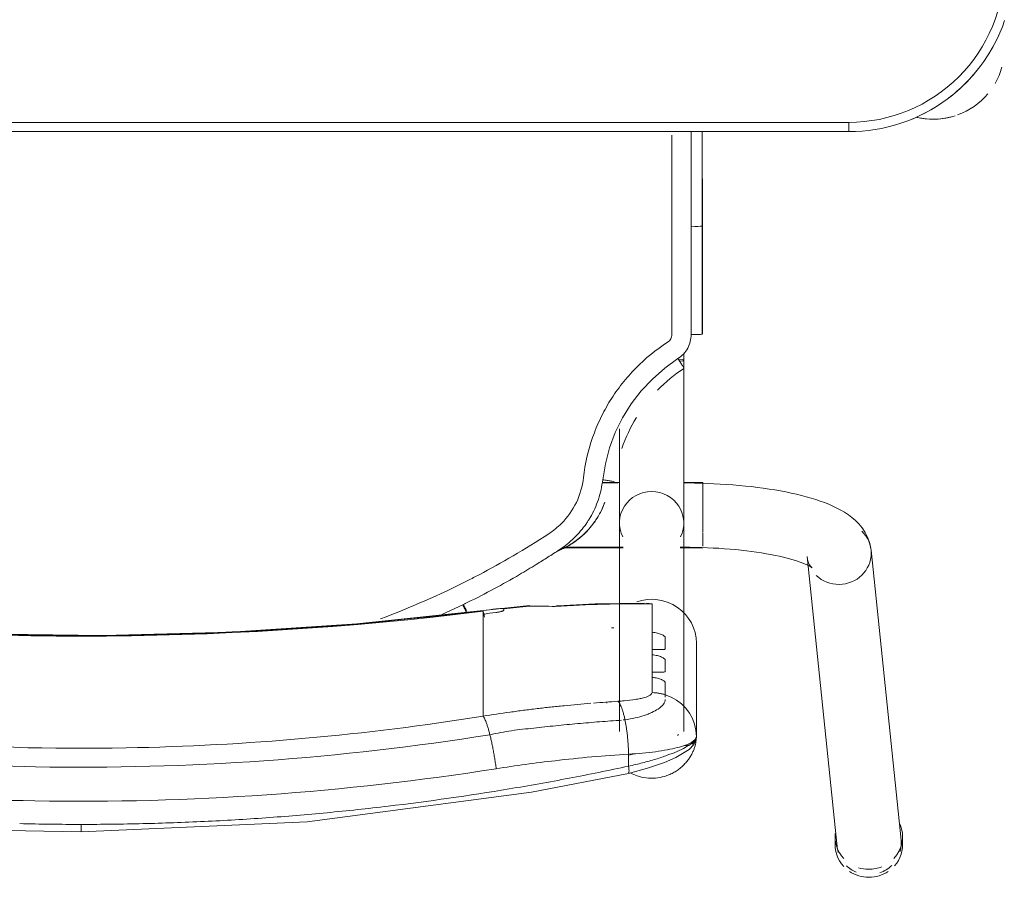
# Model space of a CAD drawing. Header units: metres. Extents: x 1.7 to 42.3, y -72.9 to -47.6.
# Tile 84 of 216: x 8.741 to 9.058, y -62.363 to -62.086. Entities that reach past the tile are written whole.
import ezdxf

# ---------------------------------------------------------------- set-up
doc = ezdxf.new("R2010")
doc.units = ezdxf.units.M
doc.layers.add('I-FURN', color=7, linetype='Continuous', lineweight=18)

# ---------------------------------------------------------------- blocks, each defined once
blk = doc.blocks.new('ConjuntoParaAlunoTamanho6 - CJA06_ConjuntoParaAlunoTamanho6-V24-2PAV - FRIGORÍFICA')
at = {"layer": 'I-FURN', "color": 253, "true_color": 0xaaaaaa}
for p, q in [((-0.2335379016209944, 0.2018170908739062), (-0.2432124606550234, 0.295256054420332)), ((-0.2643023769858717, 0.2945585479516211), (-0.2643023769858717, 0.2919703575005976)), ((-0.2638023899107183, 0.2931241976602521), (-0.2541278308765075, 0.1996852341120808)), ((-0.2425404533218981, 0.2919703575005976), (-0.2425404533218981, 0.2945585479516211)), ((-0.1978999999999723, 0.2596939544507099), (-0.1978999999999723, 0.2296403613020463)), ((-0.1938499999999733, 0.2581242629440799), (-0.1938499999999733, 0.190968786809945)), ((-0.1920690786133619, 0.2589589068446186), (-0.1920240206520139, 0.25905561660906)), ((-0.1920240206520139, 0.25905561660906), (-0.1919206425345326, 0.259485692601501)), ((-0.1731499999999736, 0.190968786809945), (-0.1731499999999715, 0.2581242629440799)), ((-0.1973389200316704, 0.2558006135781), (-0.1966477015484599, 0.2539495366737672)), ((-0.1966476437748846, 0.2539494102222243), (-0.1956994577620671, 0.2522107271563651)), ((-0.1749254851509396, 0.2543538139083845), (-0.174369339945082, 0.2544094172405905)), ((-0.1956994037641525, 0.2522106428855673), (-0.1945122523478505, 0.2506185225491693)), ((-0.1292314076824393, 0.2438022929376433), (-0.1292314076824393, 0.253173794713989)), ((-0.1690999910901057, 0.2489524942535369), (-0.1690999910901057, 0.2486382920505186)), ((-0.1292314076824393, 0.2421389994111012), (-0.1292314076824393, 0.2438022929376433)), ((-0.1292314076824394, 0.2421389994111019), (-0.1292314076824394, 0.2365253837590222)), ((-0.1836599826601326, 0.2407252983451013), (-0.1836599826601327, 0.2390378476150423)), ((-0.1292314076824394, 0.2365253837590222), (-0.1292314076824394, 0.2348620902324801)), ((-0.1292314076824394, 0.2348620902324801), (-0.1292314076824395, 0.2292484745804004)), ((-0.1836599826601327, 0.2334483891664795), (-0.1836599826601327, 0.2317609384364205)), ((-0.1292314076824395, 0.2292484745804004), (-0.1292314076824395, 0.2275851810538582)), ((-0.1836599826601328, 0.2261714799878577), (-0.1836599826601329, 0.2170112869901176)), ((-0.1292314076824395, 0.2275851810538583), (-0.1292314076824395, 0.2219715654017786)), ((-0.1292314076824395, 0.2219715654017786), (-0.1292314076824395, 0.2203082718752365)), ((-0.1441419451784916, 0.2175731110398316), (-0.1292586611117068, 0.2191524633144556)), ((-0.1159764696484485, 0.2204774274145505), (-0.1226984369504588, 0.2173238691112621)), ((-0.1836599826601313, 0.2170112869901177), (-0.1818018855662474, 0.2167931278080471)), ((-0.1927135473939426, 0.1989367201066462), (-0.1999999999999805, 0.1989367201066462)), ((-0.199999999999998, 0.1984449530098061), (-0.199999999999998, 0.1941086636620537)), ((-0.1927106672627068, 0.1987867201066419), (-0.1938499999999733, 0.1987867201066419)), ((-0.1938499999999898, 0.1987867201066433), (-0.1938499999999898, 0.1984502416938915)), ((-0.1938499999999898, 0.1984502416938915), (-0.1938499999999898, 0.1976441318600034)), ((-0.1549429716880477, 0.1987867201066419), (-0.1742893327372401, 0.1987867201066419)), ((-0.1547360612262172, 0.1989367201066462), (-0.1742864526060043, 0.1989367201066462)), ((-0.199999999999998, 0.1939272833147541), (-0.1999999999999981, 0.1857513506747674)), ((-0.1938499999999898, 0.1936664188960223), (-0.1938499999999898, 0.1916047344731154)), ((-0.1999999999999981, 0.1857279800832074), (-0.1999999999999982, 0.179219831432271)), ((-0.1938499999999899, 0.1868796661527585), (-0.1938499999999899, 0.185819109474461)), ((-0.1938499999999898, 0.1837745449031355), (-0.1938499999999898, 0.1858191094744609)), ((-0.1938499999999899, 0.1780867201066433), (-0.1938499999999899, 0.1806828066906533)), ((-0.1999999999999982, 0.179158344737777), (-0.1999999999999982, 0.1779367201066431)), ((-0.1999999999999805, 0.1779367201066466), (-0.1937679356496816, 0.1779367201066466)), ((-0.173232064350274, 0.1779367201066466), (-0.1675962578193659, 0.1779367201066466)), ((-0.1726767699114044, 0.1780867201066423), (-0.1675711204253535, 0.1780867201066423)), ((-0.1938499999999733, 0.1385735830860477), (-0.1938499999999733, 0.1364339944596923)), ((-0.1998252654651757, 0.1302070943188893), (-0.1998241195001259, 0.09530095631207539)), ((-0.1998165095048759, 0.06488258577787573), (-0.1998241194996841, 0.095301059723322)), ((-0.1998241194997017, 0.09530105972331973), (-0.1998198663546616, 0.09528842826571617)), ((-0.196225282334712, 0.0955583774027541), (-0.1973810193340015, 0.09554367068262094)), ((0.2470000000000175, 0.06496651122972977), (-0.2469999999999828, 0.0649665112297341)), ((-0.2469999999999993, 0.06496651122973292), (-0.2469999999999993, 0.06196651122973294)), ((0.2470000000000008, 0.06496651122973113), (-0.2469999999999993, 0.06496651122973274))]:
    blk.add_line(p, q, dxfattribs=at)
at = {"layer": 'I-FURN', "color": 253, "true_color": 0xaaaaaa, "flags": 128}
for points in [[(0.0001000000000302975, 0.290399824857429), (-0.07266958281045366, 0.2872143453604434), (-0.1448601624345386, 0.2777017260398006), (-0.176032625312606, 0.2716064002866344)], [(0.1762326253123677, 0.2716064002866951), (0.1033140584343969, 0.2839819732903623), (0.03017500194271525, 0.2898535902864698), (0.0001000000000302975, 0.290399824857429)], [(-0.1760343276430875, 0.2716060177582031), (-0.1821754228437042, 0.2699680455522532), (-0.1876074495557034, 0.2681172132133), (-0.1913128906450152, 0.2665180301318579), (-0.1955671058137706, 0.2639038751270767), (-0.1970794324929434, 0.2622558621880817), (-0.1976471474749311, 0.2611297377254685), (-0.197899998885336, 0.2597125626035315)], [(-0.1760658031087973, 0.2692828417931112), (-0.1760658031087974, 0.2683125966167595), (-0.1760658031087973, 0.2673423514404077), (-0.1760658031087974, 0.2663721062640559), (-0.1760658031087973, 0.2654018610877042)], [(-0.1978999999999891, 0.2596939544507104), (-0.1977587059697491, 0.2577280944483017), (-0.1973389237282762, 0.2558006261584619)], [(-0.1978999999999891, 0.2596939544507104), (-0.1978999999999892, 0.2521805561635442), (-0.1978999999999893, 0.244667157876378), (-0.1978999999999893, 0.2371537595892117), (-0.1978999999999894, 0.2296403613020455)], [(-0.1978999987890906, 0.2446838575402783), (-0.197899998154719, 0.2521977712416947), (-0.1978999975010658, 0.2597116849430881)], [(-0.1945121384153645, 0.2506183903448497), (-0.1931094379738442, 0.2492039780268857), (-0.1915187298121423, 0.2479946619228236)], [(-0.1915186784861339, 0.2479946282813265), (-0.1897706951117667, 0.2470146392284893), (-0.1879002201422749, 0.2462823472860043)], [(-0.1878999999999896, 0.2424255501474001), (-0.1878999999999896, 0.2433897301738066), (-0.1878999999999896, 0.2443539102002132), (-0.1878999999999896, 0.2453180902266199), (-0.1878999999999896, 0.2462822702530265)], [(-0.1836599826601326, 0.2456094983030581), (-0.1836599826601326, 0.2443884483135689), (-0.1836599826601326, 0.2431673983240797), (-0.1836599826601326, 0.2419463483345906), (-0.1836599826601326, 0.2407252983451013)], [(-0.1878999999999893, 0.2351486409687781), (-0.1878999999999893, 0.2360322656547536), (-0.1878999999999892, 0.2369158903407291), (-0.1878999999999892, 0.2377995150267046), (-0.1878999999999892, 0.2386831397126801)], [(-0.1836599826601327, 0.2390378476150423), (-0.1836599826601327, 0.2376404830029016), (-0.1836599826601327, 0.2362431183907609), (-0.1836599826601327, 0.2348457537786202), (-0.1836599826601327, 0.2334483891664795)], [(-0.1878999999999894, 0.2278717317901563), (-0.1878999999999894, 0.2287553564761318), (-0.1878999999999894, 0.2296389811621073), (-0.1878999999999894, 0.2305226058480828), (-0.1878999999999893, 0.2314062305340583)], [(-0.1836599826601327, 0.2317609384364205), (-0.1836599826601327, 0.2303635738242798), (-0.1836599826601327, 0.2289662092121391), (-0.1836599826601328, 0.2275688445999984), (-0.1836599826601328, 0.2261714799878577)], [(-0.1292586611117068, 0.2191524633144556), (-0.08865069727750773, 0.2234198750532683), (-0.04790057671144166, 0.2260954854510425), (-0.007073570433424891, 0.2271749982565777), (0.03376492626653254, 0.2266566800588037), (0.07454949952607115, 0.2245413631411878), (0.1152148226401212, 0.2208324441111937), (0.1294586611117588, 0.2191524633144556)], [(-0.1358999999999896, 0.2186998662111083), (-0.1358999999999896, 0.218777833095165), (-0.1358999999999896, 0.2188557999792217), (-0.1358999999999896, 0.2189337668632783), (-0.1358999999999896, 0.219011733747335)], [(-0.1292314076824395, 0.2203082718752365), (-0.1292314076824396, 0.2200743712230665), (-0.1292314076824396, 0.2198404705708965), (-0.1292314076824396, 0.2196065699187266), (-0.1292314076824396, 0.2193726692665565)], [(-0.1811141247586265, 0.2167731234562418), (-0.1653257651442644, 0.2170099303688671), (-0.1533056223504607, 0.2176050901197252)], [(-0.2335379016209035, 0.201817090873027), (-0.2337286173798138, 0.2028696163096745), (-0.2340307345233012, 0.2037613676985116), (-0.2343720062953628, 0.2044473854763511), (-0.2346851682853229, 0.2049236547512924), (-0.2349211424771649, 0.2052118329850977), (-0.2350504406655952, 0.2053439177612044), (-0.2350704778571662, 0.2053619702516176)], [(-0.2350704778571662, 0.2053619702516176), (-0.2350077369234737, 0.2053133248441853), (-0.2348200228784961, 0.2051835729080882), (-0.2345106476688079, 0.2049931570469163), (-0.2340848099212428, 0.2047580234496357), (-0.2335484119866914, 0.2044905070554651), (-0.2329074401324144, 0.2042001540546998), (-0.2321676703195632, 0.2038943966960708), (-0.2313345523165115, 0.2035790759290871), (-0.2304131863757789, 0.2032588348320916), (-0.2294083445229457, 0.2029374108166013), (-0.2283245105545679, 0.2026178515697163), (-0.2271659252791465, 0.2023026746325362), (-0.2259366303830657, 0.2019939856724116), (-0.2246405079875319, 0.2016935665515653), (-0.223281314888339, 0.2014029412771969), (-0.2218627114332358, 0.2011234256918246), (-0.2203882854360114, 0.200856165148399), (-0.2188615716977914, 0.2006021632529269), (-0.217286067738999, 0.2003623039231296), (-0.2156652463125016, 0.2001373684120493), (-0.2140025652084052, 0.1999280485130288), (-0.2123014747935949, 0.1997349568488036), (-0.2105654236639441, 0.1995586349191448), (-0.2087978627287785, 0.1993995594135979), (-0.207002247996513, 0.1992581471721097), (-0.205182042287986, 0.1991347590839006), (-0.2033407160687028, 0.1990297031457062), (-0.2014817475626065, 0.1989432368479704), (-0.1996086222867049, 0.1988755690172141), (-0.197724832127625, 0.1988268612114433), (-0.1958338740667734, 0.1987972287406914), (-0.1939392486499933, 0.1987867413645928), (-0.1938499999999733, 0.1987867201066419)], [(-0.2541278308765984, 0.1996852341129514), (-0.2537524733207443, 0.1976222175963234), (-0.2531060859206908, 0.1957226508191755), (-0.2522614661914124, 0.1940331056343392), (-0.2512866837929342, 0.1925592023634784), (-0.2502318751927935, 0.1912808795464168), (-0.2491278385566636, 0.1901677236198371), (-0.247990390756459, 0.1891887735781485), (-0.2468256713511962, 0.1883170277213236), (-0.24563434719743, 0.1875306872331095), (-0.2444143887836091, 0.1868128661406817), (-0.2431627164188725, 0.1861507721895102), (-0.2418761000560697, 0.1855348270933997), (-0.2405516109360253, 0.1849579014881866), (-0.2391868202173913, 0.1844147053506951), (-0.2377798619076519, 0.1839013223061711), (-0.2363294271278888, 0.1834148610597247), (-0.2348347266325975, 0.1829531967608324), (-0.2332954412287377, 0.1825147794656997), (-0.2317116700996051, 0.182098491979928), (-0.230083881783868, 0.18170354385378), (-0.2284128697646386, 0.1813293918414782), (-0.2266997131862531, 0.1809756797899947), (-0.2249457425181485, 0.1806421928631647), (-0.2231525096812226, 0.1803288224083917), (-0.2213217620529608, 0.1800355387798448), (-0.219455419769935, 0.1797623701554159), (-0.2175555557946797, 0.1795093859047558), (-0.2156243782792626, 0.1792766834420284), (-0.2136642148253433, 0.1790643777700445), (-0.2116774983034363, 0.1788725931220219), (-0.2096667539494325, 0.1787014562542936), (-0.2076345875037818, 0.1785510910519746), (-0.2055836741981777, 0.1784216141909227), (-0.2035167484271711, 0.1783131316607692), (-0.2014365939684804, 0.1782257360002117), (-0.199346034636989, 0.1781595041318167), (-0.197247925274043, 0.1781144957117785), (-0.1951451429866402, 0.1780907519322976), (-0.1938499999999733, 0.1780867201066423)], [(-0.1938499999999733, 0.1385735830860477), (-0.1938499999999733, 0.1405709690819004), (-0.1938499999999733, 0.1425707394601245), (-0.1938499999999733, 0.1445696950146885), (-0.1938499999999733, 0.1465646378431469), (-0.1938499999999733, 0.1485523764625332), (-0.1938499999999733, 0.1505297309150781), (-0.1938499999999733, 0.152493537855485), (-0.1938499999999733, 0.1544406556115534), (-0.1938499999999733, 0.1563679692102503), (-0.1938499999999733, 0.1582723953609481), (-0.1938499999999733, 0.1601508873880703), (-0.1938499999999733, 0.1620004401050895), (-0.1938499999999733, 0.1638180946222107), (-0.1938499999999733, 0.1656009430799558), (-0.1938499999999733, 0.1673461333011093), (-0.1938499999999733, 0.1690508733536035), (-0.1938499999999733, 0.1707124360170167), (-0.1938499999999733, 0.1723281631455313), (-0.1938499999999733, 0.1738954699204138), (-0.1938499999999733, 0.1754118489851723), (-0.1938499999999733, 0.1768748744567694), (-0.1938499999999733, 0.1782822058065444), (-0.1938499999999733, 0.1796315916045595), (-0.1938499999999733, 0.1809208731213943), (-0.1938499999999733, 0.1821479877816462), (-0.1938499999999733, 0.1833109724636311), (-0.1938499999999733, 0.1844079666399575), (-0.1938499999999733, 0.1854372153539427), (-0.1938499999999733, 0.1863970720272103), (-0.1938499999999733, 0.1872860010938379), (-0.1938499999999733, 0.1881025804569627), (-0.1938499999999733, 0.1888455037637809), (-0.1938499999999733, 0.1895135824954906), (-0.1938499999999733, 0.1901057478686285), (-0.1938499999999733, 0.1906210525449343), (-0.1938499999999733, 0.190968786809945)], [(-0.1731499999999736, 0.190968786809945), (-0.1731499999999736, 0.1905139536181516), (-0.1731499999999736, 0.1899816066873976), (-0.1731499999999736, 0.1893725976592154), (-0.1731499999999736, 0.1886879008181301), (-0.1731499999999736, 0.1879286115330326), (-0.1731499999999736, 0.1870959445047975), (-0.1731499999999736, 0.1861912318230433), (-0.1731499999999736, 0.1852159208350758), (-0.1731499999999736, 0.1841715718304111), (-0.1731499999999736, 0.1830598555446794), (-0.1731499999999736, 0.1818825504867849), (-0.1731499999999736, 0.1806415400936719), (-0.1731499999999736, 0.1793388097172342), (-0.1731499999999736, 0.177976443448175), (-0.1731499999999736, 0.1765566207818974), (-0.1731499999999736, 0.1750816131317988), (-0.1731499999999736, 0.1735537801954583), (-0.1731499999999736, 0.1719755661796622), (-0.1731499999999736, 0.1703494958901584), (-0.1731499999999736, 0.1686781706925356), (-0.1731499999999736, 0.1669642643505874), (-0.1731499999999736, 0.1652105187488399), (-0.1731499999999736, 0.1634197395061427), (-0.1731499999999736, 0.1615947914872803), (-0.1731499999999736, 0.160660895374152)], [(-0.1684099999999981, 0.1843835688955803), (-0.1684099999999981, 0.1843688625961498), (-0.1684099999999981, 0.1843541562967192), (-0.1684099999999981, 0.1843394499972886), (-0.1684099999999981, 0.184324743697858)], [(-0.1677424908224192, 0.1770641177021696), (-0.1686080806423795, 0.1718750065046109), (-0.1699665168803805, 0.1667882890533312), (-0.1718069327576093, 0.1618511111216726), (-0.1741455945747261, 0.1571266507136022), (-0.1769279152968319, 0.1526472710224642), (-0.1801293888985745, 0.1484554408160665), (-0.183741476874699, 0.1446112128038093), (-0.1877058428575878, 0.1411317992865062), (-0.1919863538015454, 0.1380495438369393)], [(-0.1962270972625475, 0.1302521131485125), (-0.1962262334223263, 0.1233088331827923), (-0.1962256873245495, 0.1163650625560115), (-0.1962254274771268, 0.1094205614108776), (-0.1962253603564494, 0.1024936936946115), (-0.1962252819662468, 0.09555841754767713)], [(-0.1973810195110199, 0.0955436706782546), (-0.1984075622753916, 0.09550450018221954), (-0.1992035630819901, 0.09544490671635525), (-0.199690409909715, 0.09537093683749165), (-0.1998241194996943, 0.09530106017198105)], [(-0.2469999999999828, 0.0649665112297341), (-0.249119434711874, 0.06492411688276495), (-0.2512354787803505, 0.06479700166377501), (-0.2533447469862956, 0.06458536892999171), (-0.2554438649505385, 0.06428955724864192), (-0.2575294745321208, 0.06391003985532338), (-0.2595982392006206, 0.06344742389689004), (-0.2616468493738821, 0.06290244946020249), (-0.2636720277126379, 0.06227598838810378), (-0.2656705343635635, 0.0615690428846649), (-0.2676391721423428, 0.06078274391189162), (-0.2695747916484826, 0.05991834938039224), (-0.271474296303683, 0.05897724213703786), (-0.2733346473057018, 0.05796092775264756), (-0.2751528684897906, 0.05687103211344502), (-0.2769260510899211, 0.05570929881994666), (-0.2786513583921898, 0.05447758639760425), (-0.2803260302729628, 0.05317786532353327), (-0.2819473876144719, 0.05181221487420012), (-0.2835128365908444, 0.05038281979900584), (-0.2850198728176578, 0.04889196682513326), (-0.2864660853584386, 0.04734204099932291), (-0.2878491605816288, 0.0457355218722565), (-0.2891668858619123, 0.04407497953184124), (-0.2904171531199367, 0.04236307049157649), (-0.2915979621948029, 0.04060253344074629), (-0.29270742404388, 0.03879618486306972), (-0.293743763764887, 0.03694691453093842), (-0.2947053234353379, 0.03505768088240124), (-0.2955905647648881, 0.03313150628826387), (-0.2963980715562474, 0.03117147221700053), (-0.2971265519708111, 0.02918071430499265)], [(0.2469999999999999, 0.0619665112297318), (0.1234999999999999, 0.0619665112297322), (-1.453485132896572e-16, 0.06196651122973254), (-0.1235000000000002, 0.06196651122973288), (-0.2470000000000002, 0.06196651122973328)], [(-0.2469999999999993, 0.06196651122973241), (-0.1234999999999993, 0.0619665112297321), (7.44471151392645e-16, 0.06196651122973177), (0.1235000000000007, 0.06196651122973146), (0.2470000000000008, 0.06196651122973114)]]:
    blk.add_lwpolyline(points, dxfattribs=at)
at = {"layer": 'I-FURN', "color": 253, "true_color": 0xaaaaaa}
for centre, radius, start, end in [((-0.2470000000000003, 0.01196651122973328), 0.05000000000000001, 89.99999999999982, 179.9999999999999), ((-0.2469999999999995, 0.01196651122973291), 0.05, 90.00000000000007, 180.0000000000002), ((-0.274125, 0.03797151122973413), 0.02300000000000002, 76.78757610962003, 107.9999999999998), ((-0.274125, 0.03797151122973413), 0.02300000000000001, 76.40433790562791, 104.4669156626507), ((-0.2469999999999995, 0.01196651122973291), 0.05300000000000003, 112.4999999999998, 122.6999338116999), ((-0.274125, 0.03797151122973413), 0.023, 109.9274386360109, 140.0230900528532), ((-0.2469999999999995, 0.01196651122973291), 0.0530000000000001, 127.1606960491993, 143.1496439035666), ((-0.274125, 0.03797151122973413), 0.02300000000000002, 149.9762060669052, 164.3449802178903), ((-0.2469999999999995, 0.01196651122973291), 0.05300000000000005, 147.3000658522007, 157.4999999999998)]:
    blk.add_arc(centre, radius, start, end, dxfattribs=at)
for centre, major_axis, ratio, start_param, end_param in [((-0.2534214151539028, 0.2945585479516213), (0.01088096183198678, 0), 0.9659258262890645, 1.570796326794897, 2.185057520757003), ((-0.2534214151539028, 0.2945585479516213), (0.01088096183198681, 0), 0.9659258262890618, 0.9594267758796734, 1.570796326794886), ((-0.2534214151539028, 0.2945585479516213), (0.0108809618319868, 0), 0.9659258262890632, 2.438822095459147, 3.243524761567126), ((-0.2535074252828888, 0.2941901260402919), (0.01029496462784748, 0.001065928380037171), 0.967158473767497, 1.815725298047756, 2.256388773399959), ((-0.2534214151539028, 0.2919703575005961), (0.01088096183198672, 0), 0.9659258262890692, 1.570796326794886, 1.965237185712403), ((-0.2534214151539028, 0.2919703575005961), (0.01088096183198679, 0), 0.9659258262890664, 1.257623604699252, 1.559899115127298), ((-0.2535074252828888, 0.2941901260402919), (0.01029496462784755, 0.001065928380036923), 0.9671584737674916, 0.6855924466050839, 1.06010473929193), ((-0.2534214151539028, 0.2945585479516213), (0.0108809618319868, 0), 0.9659258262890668, 6.170166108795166, 7.020456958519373), ((-0.2534214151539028, 0.2919703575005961), (0.01088096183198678, 0), 0.9659258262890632, 2.404267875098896, 3.526261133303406), ((-0.2534214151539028, 0.2919703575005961), (0.01088096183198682, 0), 0.9659258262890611, 6.182855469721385, 7.015453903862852), ((-0.2535074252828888, 0.2941901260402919), (0.01029496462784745, 0.00106592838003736), 0.9671584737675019, 2.780210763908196, 3.141592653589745), ((-0.2535074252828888, 0.2941901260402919), (0.01029496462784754, 0.001065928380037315), 0.9671584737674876, 6.183379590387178, 6.464027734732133), ((-0.1834999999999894, 0.2296403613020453), (-0.01439999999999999, 1.543589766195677e-16), 0.9781476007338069, 0, 1.909657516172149), ((9.999999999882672e-05, -0.7715866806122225), (1.021100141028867, 0), 0.9781476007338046, 1.44377104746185, 1.697821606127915), ((9.999999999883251e-05, -0.7711708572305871), (1.0208981, 0), 0.9781476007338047, 1.443771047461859, 1.697821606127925), ((-0.1792715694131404, 0.6012766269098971), (0.385, 0), 0.9781476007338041, 4.732926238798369, 4.735012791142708), ((-0.1792715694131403, 0.6035636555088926), (0.3950000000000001, 0), 0.9781476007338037, 4.828782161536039, 4.83941425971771), ((-0.1792715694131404, 0.6022122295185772), (0.3947979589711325, 0), 0.9781476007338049, 4.828841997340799, 4.839414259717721), ((-0.1304982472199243, 0.2290753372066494), (-0.001239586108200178, 0.00992287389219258), 0.026339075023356, 2.463315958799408, 2.789233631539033), ((-0.1792715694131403, 0.6033557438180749), (0.3949999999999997, 0), 0.978147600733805, 4.701278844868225, 4.780292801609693), ((-0.1450124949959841, 0.2275351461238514), (-0.0008705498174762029, 0.009962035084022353), 0.01850094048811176, 2.95752618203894, 3.350225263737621), ((-0.1792715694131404, 0.6026280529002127), (0.3949999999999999, 0), 0.9781476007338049, 4.801491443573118, 4.82254091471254), ((-0.2438328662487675, 0.2007511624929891), (0.01029496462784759, 0.001065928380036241), 0.9671584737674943, 1.4709906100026, 3.041786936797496), ((-0.2438328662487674, 0.2007511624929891), (0.01029496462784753, 0.001065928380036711), 0.9671584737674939, 0.6855924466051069, 1.470990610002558), ((-0.2438328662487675, 0.200751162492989), (0.01029496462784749, 0.001065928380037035), 0.9671584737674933, 3.041786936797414, 3.827185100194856), ((-0.1834999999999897, 0.1909687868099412), (0.01035, 0), 0.978147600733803, 2.686586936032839, 4.712388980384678), ((-0.1834999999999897, 0.1909687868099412), (0.01035000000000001, 0), 0.9781476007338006, 4.712388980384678, 6.73819102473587), ((-0.1834999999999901, 0.1385735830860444), (0.01035000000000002, 0), 0.06975647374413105, 2.648424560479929, 3.665191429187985)]:
    blk.add_ellipse(centre, major_axis=major_axis, ratio=ratio, start_param=start_param, end_param=end_param, dxfattribs=at)
for points in [[(0.0001000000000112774, 0.2903571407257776), (0.0001000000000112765, 0.2902912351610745), (0.0001000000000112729, 0.2900051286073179), (0.0001000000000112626, 0.2891558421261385), (0.0001000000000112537, 0.2884139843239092), (0.0001000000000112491, 0.2880248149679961)], [(-0.05929463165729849, 0.2859072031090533), (-0.06587565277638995, 0.285438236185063), (-0.07244736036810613, 0.2848919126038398), (-0.07900653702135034, 0.2842687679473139)], [(-0.03952650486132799, 0.2870815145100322), (-0.04612297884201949, 0.2867677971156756), (-0.05271335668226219, 0.2863761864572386), (-0.05929442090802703, 0.2859072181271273)], [(-0.01972185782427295, 0.2877884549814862), (-0.02632733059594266, 0.2876310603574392), (-0.0329299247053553, 0.2873952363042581), (-0.03952642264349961, 0.2870815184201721)], [(0.0001000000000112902, 0.2880248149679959), (-0.006508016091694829, 0.288024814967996), (-0.01311637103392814, 0.2879458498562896), (-0.01972184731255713, 0.2877884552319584)], [(0.01992242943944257, 0.287788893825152), (0.01331661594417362, 0.287946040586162), (0.006708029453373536, 0.2880248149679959), (0.0001000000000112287, 0.288024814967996)], [(-0.09864346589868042, 0.2821693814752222), (-0.1117053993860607, 0.2806168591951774), (-0.1247043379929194, 0.2787591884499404), (-0.1376161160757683, 0.2766076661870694)], [(-0.07900690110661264, 0.2842687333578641), (-0.08556602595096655, 0.2836455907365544), (-0.09211261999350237, 0.2829456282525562), (-0.09864346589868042, 0.2821693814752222)], [(-0.1376161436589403, 0.2766076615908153), (-0.1440720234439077, 0.275531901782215), (-0.150506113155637, 0.2743826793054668), (-0.1569153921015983, 0.2731614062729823)], [(-0.1569155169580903, 0.2731613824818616), (-0.1633247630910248, 0.2719401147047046), (-0.1697091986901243, 0.2706467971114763), (-0.1760658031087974, 0.2692828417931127)], [(-0.1334597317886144, 0.2700975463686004), (-0.1333915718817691, 0.2695629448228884), (-0.1332445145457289, 0.2684805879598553), (-0.1329950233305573, 0.2668394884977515), (-0.13271980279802, 0.2652023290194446), (-0.1324223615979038, 0.2635911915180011), (-0.1321069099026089, 0.2620269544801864), (-0.1317774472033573, 0.2605307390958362), (-0.131551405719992, 0.2595920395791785), (-0.1314375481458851, 0.2591403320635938)], [(-0.176065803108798, 0.2654018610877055), (-0.1791352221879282, 0.2652333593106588), (-0.1850371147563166, 0.2646984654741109), (-0.1921907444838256, 0.2633749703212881), (-0.1968242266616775, 0.2616500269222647), (-0.1978999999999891, 0.2603482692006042), (-0.1978999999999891, 0.2596939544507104)], [(-0.1760890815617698, 0.2657671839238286), (-0.1766991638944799, 0.2656103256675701), (-0.1773066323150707, 0.2654480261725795), (-0.17790785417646, 0.2652812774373)], [(-0.176065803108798, 0.2654018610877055), (-0.1760589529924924, 0.2649819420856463), (-0.1760367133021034, 0.2641342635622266), (-0.1759782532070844, 0.2628495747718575), (-0.1758952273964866, 0.2615619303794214), (-0.175788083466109, 0.2602816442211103), (-0.17565767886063, 0.2590190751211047), (-0.1755052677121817, 0.2577841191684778), (-0.1753320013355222, 0.2565866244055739), (-0.175139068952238, 0.255436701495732), (-0.17499849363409, 0.2547076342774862), (-0.1749255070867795, 0.2543539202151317)], [(-0.1292314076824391, 0.2531737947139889), (-0.1293198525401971, 0.253273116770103), (-0.1295044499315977, 0.2535308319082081), (-0.1298007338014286, 0.2540876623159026), (-0.1301127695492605, 0.2548082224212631), (-0.130436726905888, 0.2556848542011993), (-0.1307683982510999, 0.2567045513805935), (-0.1311037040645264, 0.2578555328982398), (-0.1313268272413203, 0.2587010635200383), (-0.1314375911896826, 0.259140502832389)], [(-0.1749255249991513, 0.2543540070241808), (-0.1748359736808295, 0.2539200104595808), (-0.1746487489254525, 0.2530845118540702), (-0.1743466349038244, 0.2519451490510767), (-0.1740270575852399, 0.2509327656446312), (-0.1736938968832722, 0.2500587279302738), (-0.1733510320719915, 0.2493354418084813), (-0.1730027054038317, 0.2487702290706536), (-0.1727696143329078, 0.2485030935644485), (-0.1726535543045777, 0.2483980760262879)], [(-0.1466093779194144, 0.2507557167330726), (-0.1480579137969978, 0.2505825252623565), (-0.1495063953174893, 0.2504163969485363), (-0.1509547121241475, 0.2502573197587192)], [(-0.1422637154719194, 0.2512964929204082), (-0.1437122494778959, 0.2511091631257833), (-0.1451608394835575, 0.2509289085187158), (-0.1466093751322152, 0.2507557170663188)], [(-0.1648128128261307, 0.2489492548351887), (-0.1674282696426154, 0.2487426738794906), (-0.1700420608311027, 0.2485589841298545), (-0.1726535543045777, 0.2483980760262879)], [(-0.1596417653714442, 0.2493873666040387), (-0.1610889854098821, 0.249256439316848), (-0.1625358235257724, 0.2491325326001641), (-0.1639821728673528, 0.2490156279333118)], [(-0.1552990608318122, 0.2498012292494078), (-0.1567469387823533, 0.2496562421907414), (-0.1581945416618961, 0.2495182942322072), (-0.1596417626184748, 0.2493873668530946)], [(-0.1509547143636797, 0.2502573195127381), (-0.1524030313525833, 0.250098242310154), (-0.1538511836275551, 0.249946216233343), (-0.1552990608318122, 0.2498012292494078)], [(-0.1879001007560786, 0.2462823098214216), (-0.1875579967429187, 0.2461749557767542), (-0.1868655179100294, 0.2459854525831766), (-0.1858079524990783, 0.2457777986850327), (-0.1847375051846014, 0.245647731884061), (-0.1840192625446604, 0.2456134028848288), (-0.1836599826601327, 0.2456094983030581)], [(-0.1358494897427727, 0.2186013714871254), (-0.135866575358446, 0.2186169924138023), (-0.1358918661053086, 0.2186492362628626), (-0.1359000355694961, 0.2186828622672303), (-0.1358999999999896, 0.2186998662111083)], [(-0.1358999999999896, 0.219011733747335), (-0.1358974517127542, 0.2190478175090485), (-0.135862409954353, 0.2191208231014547), (-0.1357253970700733, 0.2192307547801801), (-0.1354877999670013, 0.2193475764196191), (-0.1351772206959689, 0.2194610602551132), (-0.1347943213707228, 0.2195675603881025), (-0.1343570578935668, 0.2196652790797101), (-0.1339016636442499, 0.2197447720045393), (-0.1335709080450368, 0.2197895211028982), (-0.1333999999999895, 0.2198095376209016)], [(-0.09624535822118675, 0.2218352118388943), (-0.1058408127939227, 0.2182510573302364), (-0.1151956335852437, 0.2141430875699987), (-0.124341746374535, 0.2095039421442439)], [(-0.1233517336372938, 0.2181258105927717), (-0.1235632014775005, 0.218556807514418), (-0.1237665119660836, 0.2189779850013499), (-0.1239462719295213, 0.2193574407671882)], [(-0.1539742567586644, 0.2177192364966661), (-0.1534937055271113, 0.2175210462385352), (-0.1529962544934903, 0.2175770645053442), (-0.1524701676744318, 0.2178778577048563)], [(-0.1524701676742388, 0.2178778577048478), (-0.1511336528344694, 0.2178205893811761), (-0.148400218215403, 0.2177478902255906), (-0.1455629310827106, 0.2177625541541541), (-0.1441226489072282, 0.217792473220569)], [(-0.1243563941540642, 0.2165087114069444), (-0.127170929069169, 0.2151169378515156), (-0.132758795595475, 0.2122360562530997), (-0.1382577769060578, 0.2091620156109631), (-0.140984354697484, 0.2075760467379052)], [(-0.1226979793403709, 0.2173232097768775), (-0.1229747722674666, 0.2171883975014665), (-0.1235279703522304, 0.2169178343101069), (-0.124080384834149, 0.2166453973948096), (-0.1243563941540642, 0.2165087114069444)], [(-0.1228881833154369, 0.2172303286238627), (-0.1230391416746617, 0.2175280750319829), (-0.1231915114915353, 0.2178323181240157), (-0.1233396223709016, 0.2181318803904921)], [(-0.124341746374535, 0.2095039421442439), (-0.1249439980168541, 0.2091985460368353), (-0.1261530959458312, 0.2085797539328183), (-0.127371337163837, 0.2079446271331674), (-0.1279827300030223, 0.2076228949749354)], [(-0.1279827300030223, 0.2076228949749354), (-0.1315664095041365, 0.205741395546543), (-0.1388903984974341, 0.2016844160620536), (-0.1465126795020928, 0.1969783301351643), (-0.1503956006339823, 0.1944471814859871)], [(-0.140984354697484, 0.2075760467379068), (-0.1418838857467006, 0.2070440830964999), (-0.1436780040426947, 0.2059695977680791), (-0.1454617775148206, 0.2048741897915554), (-0.1463509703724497, 0.2043213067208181)], [(-0.1463764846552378, 0.2043055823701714), (-0.1476209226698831, 0.2035451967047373), (-0.1501008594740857, 0.2020049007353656), (-0.1525577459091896, 0.2004277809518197), (-0.1537794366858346, 0.1996302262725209)], [(-0.1568013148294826, 0.1981978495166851), (-0.1557631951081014, 0.1987999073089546), (-0.1547464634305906, 0.199296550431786), (-0.1537598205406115, 0.199710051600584)], [(-0.1650109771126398, 0.1907575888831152), (-0.164470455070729, 0.191508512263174), (-0.163310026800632, 0.1929545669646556), (-0.161349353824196, 0.1949320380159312), (-0.1591901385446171, 0.1966947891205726), (-0.1576358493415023, 0.1977121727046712), (-0.1568341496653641, 0.1981787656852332)], [(-0.1537794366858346, 0.1996302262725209), (-0.1554966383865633, 0.198508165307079), (-0.1586948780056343, 0.195943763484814), (-0.1613359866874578, 0.1928020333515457), (-0.1624994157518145, 0.191104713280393)], [(-0.1503956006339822, 0.194447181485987), (-0.1511343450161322, 0.1939646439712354), (-0.1525553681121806, 0.1929255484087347), (-0.1538574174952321, 0.191743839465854), (-0.1544771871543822, 0.1911186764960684)], [(-0.1624994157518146, 0.1911047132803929), (-0.1627133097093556, 0.1907999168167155), (-0.1631293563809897, 0.1901833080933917), (-0.1635214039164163, 0.1895535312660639), (-0.1637112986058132, 0.1892355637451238)], [(-0.1544771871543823, 0.1911186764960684), (-0.1564547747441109, 0.1891182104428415), (-0.1596892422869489, 0.1845226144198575), (-0.1612418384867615, 0.1791461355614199), (-0.1615632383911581, 0.1763592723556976)], [(-0.1637112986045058, 0.1892355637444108), (-0.1647895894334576, 0.1873763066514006), (-0.1665590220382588, 0.1834307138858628), (-0.1674964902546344, 0.1792013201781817), (-0.1677424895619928, 0.1770639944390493)], [(-0.1677424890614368, 0.1770642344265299), (-0.1682328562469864, 0.1771200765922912), (-0.1692131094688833, 0.1772481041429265), (-0.1704566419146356, 0.1774597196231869), (-0.1712817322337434, 0.1776583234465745), (-0.1714682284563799, 0.1777616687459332), (-0.1714634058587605, 0.1778021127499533)], [(-0.1739147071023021, 0.1669853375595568), (-0.175121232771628, 0.1634756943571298), (-0.1767079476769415, 0.160111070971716), (-0.1786363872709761, 0.1569620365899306)], [(-0.1854029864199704, 0.1482281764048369), (-0.1879709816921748, 0.1455767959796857), (-0.1908368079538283, 0.1432074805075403), (-0.1939136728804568, 0.1411945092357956)], [(-0.1939136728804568, 0.1411945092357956), (-0.1939293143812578, 0.1411928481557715), (-0.1938540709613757, 0.1410265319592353), (-0.1934388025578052, 0.1403259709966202), (-0.192784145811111, 0.1392806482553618), (-0.1922544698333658, 0.1384598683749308), (-0.1919863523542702, 0.1380495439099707)], [(-0.1919863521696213, 0.1380501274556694), (-0.1926489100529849, 0.1376179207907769), (-0.1938268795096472, 0.136629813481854), (-0.195191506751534, 0.1347279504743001), (-0.1960368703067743, 0.1325520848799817), (-0.1962246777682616, 0.1310361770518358), (-0.1962270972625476, 0.1302521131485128)], [(-0.196227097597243, 0.1302520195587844), (-0.1967197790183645, 0.1302517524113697), (-0.1976969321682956, 0.1302488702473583), (-0.1989137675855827, 0.1302381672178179), (-0.1996945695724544, 0.1302227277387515), (-0.1998445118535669, 0.1302108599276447), (-0.1998210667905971, 0.1302049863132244)], [(-0.1998210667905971, 0.1302049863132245), (-0.1998207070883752, 0.124380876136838), (-0.1998194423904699, 0.1127324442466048), (-0.1998196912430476, 0.1010983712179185), (-0.1998198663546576, 0.09528842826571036)], [(-0.1998180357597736, 0.1214692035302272), (-0.1998182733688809, 0.1243806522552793), (-0.1998185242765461, 0.1272925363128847), (-0.1998187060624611, 0.1302043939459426)], [(-0.1886288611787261, 0.1327672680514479), (-0.1888420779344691, 0.1326285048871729), (-0.1892217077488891, 0.1323105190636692), (-0.1896640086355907, 0.1316970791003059), (-0.1899394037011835, 0.1309924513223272), (-0.1900005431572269, 0.1305014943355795), (-0.1900014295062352, 0.130247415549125)], [(-0.1998174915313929, 0.095284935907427), (-0.1998173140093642, 0.101095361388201), (-0.1998171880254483, 0.1069128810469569), (-0.1998174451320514, 0.112733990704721)], [(-0.1998198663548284, 0.09528842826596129), (-0.1998199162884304, 0.08515314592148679), (-0.1998200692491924, 0.07501788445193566), (-0.1998200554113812, 0.06488260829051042)], [(-0.199817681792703, 0.06488260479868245), (-0.1998176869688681, 0.06836778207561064), (-0.1998176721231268, 0.07185295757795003), (-0.1998176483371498, 0.07533813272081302)]]:
    blk.add_open_spline(points, degree=3, dxfattribs=at)
for points, knots in [([(-0.1334597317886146, 0.2700975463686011), (-0.0847039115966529, 0.2777950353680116), (0.005190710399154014, 0.2841531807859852), (0.09465608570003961, 0.2762553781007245), (0.1336597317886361, 0.2700975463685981)], [-1, -1, -1, -1, -0.4444444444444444, 0, 0, 0, 0]), ([(-0.1978999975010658, 0.2597116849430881), (-0.1978992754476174, 0.2601895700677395), (-0.197828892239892, 0.2612672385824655), (-0.1974722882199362, 0.2628706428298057), (-0.1969498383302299, 0.2642975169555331), (-0.1964165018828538, 0.2654260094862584), (-0.1958545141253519, 0.2663723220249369), (-0.1953379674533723, 0.2671148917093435), (-0.1949214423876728, 0.2676569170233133), (-0.1944708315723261, 0.2681916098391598), (-0.1938161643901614, 0.2689006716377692), (-0.1929067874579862, 0.2697547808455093), (-0.1918973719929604, 0.2705252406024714), (-0.1910486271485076, 0.271071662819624), (-0.1903984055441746, 0.2714415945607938), (-0.1897348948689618, 0.2717736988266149), (-0.1888273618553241, 0.2721720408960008), (-0.1871898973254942, 0.2727458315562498), (-0.1847401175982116, 0.2732046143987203), (-0.1817407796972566, 0.2731518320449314), (-0.1790554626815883, 0.27255080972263), (-0.1774490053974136, 0.2718715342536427), (-0.1767851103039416, 0.271528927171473)], [0, 0, 0, 0, 0.0625, 0.125, 0.15625, 0.1875, 0.21875, 0.234375, 0.25, 0.265625, 0.28125, 0.3125, 0.34375, 0.359375, 0.375, 0.390625, 0.40625, 0.4375, 0.5, 0.5625, 0.625, 0.6721865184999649, 0.6721865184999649, 0.6721865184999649, 0.6721865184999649]), ([(-0.1761028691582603, 0.2715562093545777), (-0.1761586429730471, 0.2714860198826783), (-0.1762736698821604, 0.2710598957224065), (-0.1761920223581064, 0.2700340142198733), (-0.1760658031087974, 0.2692828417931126)], [0.625, 0.625, 0.625, 0.625, 0.75, 1, 1, 1, 1]), ([(-0.1760658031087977, 0.2654018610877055), (-0.1681984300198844, 0.2658977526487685), (-0.1539952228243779, 0.2671607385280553), (-0.1397741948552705, 0.2691006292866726), (-0.1334597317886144, 0.2700975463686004)], [-1, -1, -1, -1, -0.4444444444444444, 0, 0, 0, 0]), ([(-0.1314375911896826, 0.2591405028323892), (-0.0834284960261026, 0.2668293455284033), (0.005115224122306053, 0.2731845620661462), (0.09323131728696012, 0.2652914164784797), (0.1316375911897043, 0.2591405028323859)], [-1, -1, -1, -1, -0.4444444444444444, 0, 0, 0, 0]), ([(-0.197899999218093, 0.2597116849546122), (-0.1978999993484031, 0.2603422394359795), (-0.1968779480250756, 0.26186790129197), (-0.1928195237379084, 0.2641120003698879), (-0.1886535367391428, 0.2657759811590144), (-0.1849085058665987, 0.2670351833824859), (-0.180643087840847, 0.2682349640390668), (-0.1776024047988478, 0.2689532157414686), (-0.1760658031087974, 0.2692828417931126)], [0, 0, 0, 0, 0.25, 0.5, 0.625, 0.75, 0.875, 1, 1, 1, 1]), ([(0.1294314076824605, 0.2531737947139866), (0.08224027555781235, 0.260753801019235), (-0.00483574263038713, 0.2670240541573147), (-0.0914775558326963, 0.2592379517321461), (-0.1292314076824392, 0.2531737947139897)], [-1, -1, -1, -1, -0.4444444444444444, 0, 0, 0, 0]), ([(-0.1964982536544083, 0.2622027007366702), (-0.1967084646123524, 0.2620722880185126), (-0.1970969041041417, 0.2617605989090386), (-0.1976913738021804, 0.26095673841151), (-0.197899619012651, 0.2602130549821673), (-0.197899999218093, 0.2597116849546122)], [0.75, 0.75, 0.75, 0.75, 0.8125, 0.875, 1, 1, 1, 1]), ([(-0.1942107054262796, 0.2625985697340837), (-0.1945014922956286, 0.2626624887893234), (-0.1950241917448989, 0.262701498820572), (-0.1955445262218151, 0.2626020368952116), (-0.1957570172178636, 0.2625375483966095)], [0.5473049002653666, 0.5473049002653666, 0.5473049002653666, 0.5473049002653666, 0.625, 0.6812683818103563, 0.6812683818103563, 0.6812683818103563, 0.6812683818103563]), ([(-0.1738129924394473, 0.2544652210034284), (-0.1714660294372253, 0.2546246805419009), (-0.1667662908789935, 0.2549705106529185), (-0.1597010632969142, 0.2555689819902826), (-0.1538032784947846, 0.2561378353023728), (-0.1490781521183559, 0.2566274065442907), (-0.1455353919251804, 0.2570270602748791), (-0.1419759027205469, 0.2573905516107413), (-0.1384271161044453, 0.2578212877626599), (-0.1349183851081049, 0.2584197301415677), (-0.1325944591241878, 0.2588861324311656), (-0.1314375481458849, 0.2591403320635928)], [0, 0, 0, 0, 0.1666666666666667, 0.3333333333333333, 0.5, 0.5833333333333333, 0.6666666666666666, 0.75, 0.8333333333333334, 0.9166666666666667, 1, 1, 1, 1]), ([(-0.1878987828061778, 0.2477842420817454), (-0.1879118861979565, 0.2482880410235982), (-0.187502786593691, 0.249331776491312), (-0.1858826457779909, 0.2507735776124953), (-0.1839956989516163, 0.2518209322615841), (-0.182398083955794, 0.2524953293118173), (-0.1797831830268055, 0.2534413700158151), (-0.1771474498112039, 0.2540362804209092), (-0.1749255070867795, 0.2543539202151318)], [0, 0, 0, 0, 0.2, 0.4, 0.55, 0.625, 0.7, 1, 1, 1, 1]), ([(-0.1292314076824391, 0.2531737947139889), (-0.1321257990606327, 0.2527140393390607), (-0.1364697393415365, 0.2520670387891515), (-0.1408151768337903, 0.2514838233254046), (-0.1422637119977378, 0.2512964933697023)], [-1, -1, -1, -1, -0.8, -0.7, -0.7, -0.7, -0.7]), ([(-0.1726535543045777, 0.2483980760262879), (-0.173327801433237, 0.2483565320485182), (-0.1753210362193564, 0.2482075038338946), (-0.177767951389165, 0.2479140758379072), (-0.1798484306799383, 0.2475332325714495), (-0.1816328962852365, 0.2470989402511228), (-0.1832174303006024, 0.2464649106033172), (-0.1836599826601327, 0.2458966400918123), (-0.1836599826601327, 0.2456094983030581)], [-1, -1, -1, -1, -0.8888888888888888, -0.6666666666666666, -0.5555555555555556, -0.4444444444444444, -0.2222222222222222, 0, 0, 0, 0]), ([(-0.1879002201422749, 0.2462823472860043), (-0.187900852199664, 0.2464425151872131), (-0.1879007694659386, 0.2467045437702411), (-0.1879005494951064, 0.2470010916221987), (-0.1879004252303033, 0.2471044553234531)], [0, 0, 0, 0, 0.4, 0.6000000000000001, 0.6000000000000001, 0.6000000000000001, 0.6000000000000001]), ([(-0.1836599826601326, 0.2407252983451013), (-0.1842802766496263, 0.240754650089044), (-0.1851208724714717, 0.2408808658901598), (-0.1860880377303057, 0.2411678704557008), (-0.186708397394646, 0.2414201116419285), (-0.187226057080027, 0.2416987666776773), (-0.1876178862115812, 0.2419776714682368), (-0.1878401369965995, 0.2422188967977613), (-0.1878963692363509, 0.2423607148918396), (-0.1878999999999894, 0.2424255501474)], [0, 0, 0, 0, 0.25, 0.375, 0.5, 0.625, 0.75, 0.875, 1, 1, 1, 1]), ([(-0.1878999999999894, 0.2386831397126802), (-0.1878963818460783, 0.2387456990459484), (-0.1878401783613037, 0.2388520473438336), (-0.1876179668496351, 0.2389578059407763), (-0.1872262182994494, 0.2390168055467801), (-0.1867086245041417, 0.2390416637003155), (-0.1860881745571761, 0.2390414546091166), (-0.1851208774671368, 0.2390290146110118), (-0.1842802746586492, 0.239022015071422), (-0.1836599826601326, 0.2390378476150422)], [0, 0, 0, 0, 0.125, 0.25, 0.375, 0.5, 0.625, 0.75, 1, 1, 1, 1]), ([(-0.1836599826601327, 0.2334483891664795), (-0.1842802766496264, 0.2334777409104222), (-0.1851208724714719, 0.2336039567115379), (-0.1860880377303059, 0.233890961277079), (-0.186708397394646, 0.2341432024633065), (-0.1872260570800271, 0.2344218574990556), (-0.1876178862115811, 0.2347007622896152), (-0.1878401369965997, 0.2349419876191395), (-0.1878963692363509, 0.2350838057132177), (-0.1878999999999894, 0.2351486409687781)], [0, 0, 0, 0, 0.25, 0.375, 0.5, 0.625, 0.75, 0.875, 1, 1, 1, 1]), ([(-0.1878999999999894, 0.2314062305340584), (-0.1878963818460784, 0.2314687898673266), (-0.1878401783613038, 0.2315751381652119), (-0.187617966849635, 0.2316808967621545), (-0.1872262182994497, 0.2317398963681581), (-0.1867086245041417, 0.2317647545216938), (-0.1860881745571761, 0.2317645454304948), (-0.185120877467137, 0.2317521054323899), (-0.1842802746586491, 0.2317451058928), (-0.1836599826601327, 0.2317609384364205)], [0, 0, 0, 0, 0.125, 0.25, 0.375, 0.5, 0.625, 0.75, 1, 1, 1, 1]), ([(-0.1836599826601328, 0.2261714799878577), (-0.1842801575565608, 0.2262008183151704), (-0.1851206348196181, 0.2263269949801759), (-0.186087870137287, 0.2266139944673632), (-0.1867083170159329, 0.2268662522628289), (-0.1872259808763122, 0.2271448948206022), (-0.1876178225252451, 0.2274237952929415), (-0.1878401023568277, 0.2276650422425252), (-0.1878963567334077, 0.2278068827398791), (-0.1878999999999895, 0.2278717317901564)], [0, 0, 0, 0, 0.25, 0.375, 0.5, 0.625, 0.75, 0.875, 1, 1, 1, 1]), ([(-0.1238829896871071, 0.2196695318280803), (-0.1237189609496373, 0.2193557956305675), (-0.123331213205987, 0.2186010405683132), (-0.1229127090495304, 0.2177609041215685), (-0.1226981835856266, 0.2173235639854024)], [0.5302375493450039, 0.5302375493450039, 0.5302375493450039, 0.5302375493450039, 0.75, 1, 1, 1, 1]), ([(-0.133399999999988, 0.21865708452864), (-0.1336964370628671, 0.2186231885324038), (-0.1342505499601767, 0.2185603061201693), (-0.1348838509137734, 0.218500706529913), (-0.1352916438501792, 0.2184863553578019), (-0.1355480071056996, 0.2184966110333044), (-0.1357328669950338, 0.2185317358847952), (-0.1358174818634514, 0.2185744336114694), (-0.1358494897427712, 0.2186013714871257)], [0, 0, 0, 0, 0.25, 0.5, 0.625, 0.75, 0.875, 1, 1, 1, 1]), ([(-0.1535017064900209, 0.1998984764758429), (-0.1540647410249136, 0.1996671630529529), (-0.1558453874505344, 0.1988632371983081), (-0.1575311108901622, 0.19786655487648), (-0.1586329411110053, 0.1970969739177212)], [0.6367527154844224, 0.6367527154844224, 0.6367527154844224, 0.6367527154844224, 0.75, 1, 1, 1, 1]), ([(-0.1586329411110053, 0.1970969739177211), (-0.1608106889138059, 0.1955759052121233), (-0.1638301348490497, 0.1927257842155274), (-0.1668590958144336, 0.1880707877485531), (-0.1679578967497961, 0.1856259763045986), (-0.1684099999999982, 0.1843835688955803)], [0, 0, 0, 0, 0.5, 0.75, 1, 1, 1, 1]), ([(-0.1684099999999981, 0.184324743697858), (-0.1679944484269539, 0.1854691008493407), (-0.1672535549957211, 0.1871401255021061), (-0.1660439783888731, 0.1892503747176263), (-0.1653668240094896, 0.1902631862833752), (-0.16501097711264, 0.190757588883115)], [0, 0, 0, 0, 0.5, 0.75, 1, 1, 1, 1]), ([(-0.1615632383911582, 0.1763592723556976), (-0.1620822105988, 0.1719098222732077), (-0.1635348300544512, 0.1654918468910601), (-0.1669159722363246, 0.1572863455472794), (-0.1700954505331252, 0.1514549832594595), (-0.1739092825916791, 0.146022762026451), (-0.179761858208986, 0.1393586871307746), (-0.1848670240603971, 0.1352078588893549), (-0.1886288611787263, 0.1327672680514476)], [0, 0, 0, 0, 0.25, 0.375, 0.5, 0.625, 0.75, 1, 1, 1, 1]), ([(-0.1900014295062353, 0.130247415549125), (-0.1900013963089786, 0.1286330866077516), (-0.1900013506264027, 0.1254696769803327), (-0.1900013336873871, 0.1209238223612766), (-0.1900013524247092, 0.1172957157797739), (-0.1900013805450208, 0.1145037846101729), (-0.1900014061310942, 0.1124287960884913), (-0.1900014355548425, 0.1105207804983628), (-0.1900014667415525, 0.108279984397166), (-0.1900014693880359, 0.1062404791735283), (-0.1900014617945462, 0.1040783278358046), (-0.1900014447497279, 0.1022757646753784), (-0.1900014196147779, 0.1002265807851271), (-0.1900013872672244, 0.09774436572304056), (-0.1900013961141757, 0.09514959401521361), (-0.1900014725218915, 0.09188656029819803), (-0.1900015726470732, 0.08842028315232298), (-0.1900016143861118, 0.08419260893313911), (-0.1900016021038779, 0.08048715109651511), (-0.1900015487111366, 0.07684180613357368), (-0.1900014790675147, 0.0735065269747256), (-0.1900014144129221, 0.0708072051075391), (-0.1900013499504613, 0.06830290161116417), (-0.1900013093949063, 0.06666423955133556), (-0.1900012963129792, 0.06612415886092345)], [0, 0, 0, 0, 0.03125, 0.0625, 0.09375, 0.109375, 0.125, 0.140625, 0.15625, 0.1875, 0.203125, 0.21875, 0.234375, 0.25, 0.265625, 0.28125, 0.3125, 0.328125, 0.34375, 0.359375, 0.3671875, 0.375, 0.3828125, 0.3865100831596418, 0.3865100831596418, 0.3865100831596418, 0.3865100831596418]), ([(-0.1962267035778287, 0.06488032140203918), (-0.196226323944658, 0.06801833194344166), (-0.1962256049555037, 0.07469904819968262), (-0.1962251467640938, 0.08490420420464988), (-0.1962251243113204, 0.0920346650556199), (-0.196225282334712, 0.09555837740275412)], [0.839715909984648, 0.839715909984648, 0.839715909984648, 0.839715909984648, 0.8888888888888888, 0.9444444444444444, 1, 1, 1, 1])]:
    blk.add_open_spline(points, degree=3, knots=knots, dxfattribs=at)
blk = doc.blocks.new('4 GRE - ESCOLA DE CINEMA E AUDIOVISUAL CINE REX R07_rvt-1-2PAV - FRIGORÍFICA')
at = {"layer": 'I-FURN', "color": 253, "lineweight": 18, "true_color": 0xaaaaaa, "rotation": 180}
blk.add_blockref('ConjuntoParaAlunoTamanho6 - CJA06_ConjuntoParaAlunoTamanho6-V24-2PAV - FRIGORÍFICA', (8.760902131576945, -62.05751455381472), dxfattribs=at)

msp = doc.modelspace()

# ---------------------------------------------------------------- block references
at = {"lineweight": 5}
msp.add_blockref('4 GRE - ESCOLA DE CINEMA E AUDIOVISUAL CINE REX R07_rvt-1-2PAV - FRIGORÍFICA', (0, 0), dxfattribs=at)

doc.saveas('drawing.dxf')
